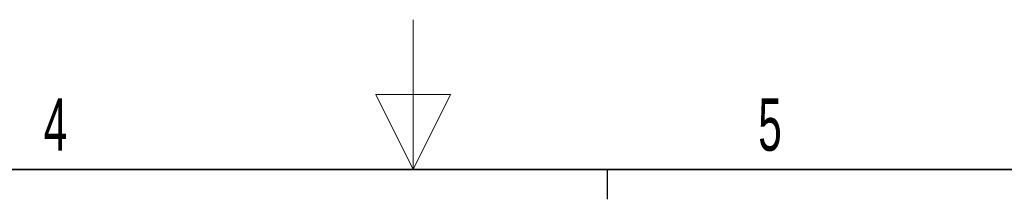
# Model space of a CAD drawing. Header units: millimetres. Extents: x 5 to 418, y 2 to 292.
# Tile 56 of 74: x 191 to 257, y 280 to 292. Entities that reach past the tile are written whole.
import ezdxf

# ---------------------------------------------------------------- set-up
doc = ezdxf.new("R2010")
doc.units = ezdxf.units.MM
doc.layers.add('SLD-0', color=7, linetype='Continuous')
doc.styles.add('SLDTEXTSTYLE0', font='TXT', dxfattribs={"width": 0.605})

msp = doc.modelspace()

# ---------------------------------------------------------------- linework, layer by layer
at = {"layer": 'SLD-0', "color": 7, "linetype": 'Continuous', "lineweight": 18}
for p, q in [((217, 292.5), (217, 282.5)), ((219.5, 287.5), (214.5, 287.5)), ((214.5, 287.5), (217, 282.5)), ((217, 282.5), (219.5, 287.5))]:
    msp.add_line(p, q, dxfattribs=at)
at = {"layer": 'SLD-0', "lineweight": 35}
msp.add_line((408, 282.5), (26, 282.5), dxfattribs=at)
at = {"layer": 'SLD-0'}
msp.add_line((230, 280.5), (230, 282.5), dxfattribs=at)
msp.add_line((230, 280.5), (230, 282.5), dxfattribs=at)

# ---------------------------------------------------------------- texts
at = {"layer": 'SLD-0', "char_height": 3.5, "attachment_point": 2, "style": 'SLDTEXTSTYLE0'}
for s, insert in [('4', (193.1027, 287.243)), ('5', (240.8527, 287.243))]:
    msp.add_mtext(s, dxfattribs=dict(at, insert=insert))

doc.saveas('drawing.dxf')
